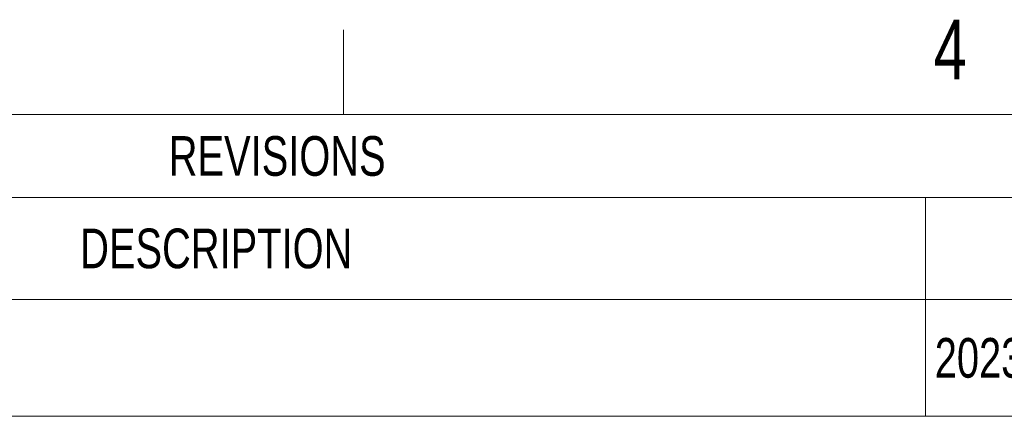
# Model space of a CAD drawing. Header units: millimetres. Extents: x 5 to 274, y 4 to 211.
# Tile 27 of 28: x 187 to 240, y 190 to 211. Entities that reach past the tile are written whole.
import ezdxf

# ---------------------------------------------------------------- set-up
doc = ezdxf.new("R2010")
doc.units = ezdxf.units.MM
doc.layers.add('FORMAT', color=7, linetype='Continuous')
doc.styles.add('SLDTEXTSTYLE0', font='TXT', dxfattribs={"width": 0.75})

# ---------------------------------------------------------------- blocks, each defined once
blk = doc.blocks.new('SW_TABLEANNOTATION_0')
at = {"color": 0, "linetype": 'Continuous', "lineweight": 18}
for p, q in [((28.171, 0), (100.557, 0)), ((100.557, 0), (115.943, 0)), ((28.171, -4.417), (100.557, -4.417)), ((100.557, -4.417), (100.557, -9.865)), ((100.557, -4.417), (115.943, -4.417)), ((28.171, -9.865), (100.557, -9.865)), ((100.557, -9.865), (115.943, -9.865)), ((100.557, -9.865), (100.557, -16.098)), ((28.171, -16.098), (100.557, -16.098)), ((100.557, -16.098), (115.943, -16.098))]:
    blk.add_line(p, q, dxfattribs=at)
at = {"color": 0, "linetype": 'Continuous', "lineweight": 0, "attachment_point": 1, "style": 'SLDTEXTSTYLE0'}
for s, insert, char_height in [('REVISIONS', (60.224, -1.148), 2.1167), ('DESCRIPTION', (55.503, -6.08), 2.11667), ('2023-03-01', (101.057, -11.92), 2.1167)]:
    blk.add_mtext(s, dxfattribs=dict(at, insert=insert, char_height=char_height))

msp = doc.modelspace()

# ---------------------------------------------------------------- linework, layer by layer
at = {"layer": 'FORMAT', "color": 7, "linetype": 'Continuous', "lineweight": 18}
for p, q in [((204.45, 205.7), (204.45, 210.225)), ((10.2, 205.7), (269.2, 205.7))]:
    msp.add_line(p, q, dxfattribs=at)

# ---------------------------------------------------------------- block references
at = {"color": 7, "linetype": 'Continuous', "lineweight": 0}
msp.add_blockref('SW_TABLEANNOTATION_0', (134.9079195, 205.7), dxfattribs=at)

# ---------------------------------------------------------------- texts
at = {"layer": 'FORMAT', "insert": (236.7930295, 210.7661233), "char_height": 3.175, "attachment_point": 2, "style": 'SLDTEXTSTYLE0'}
msp.add_mtext('4', dxfattribs=at)

doc.saveas('drawing.dxf')
